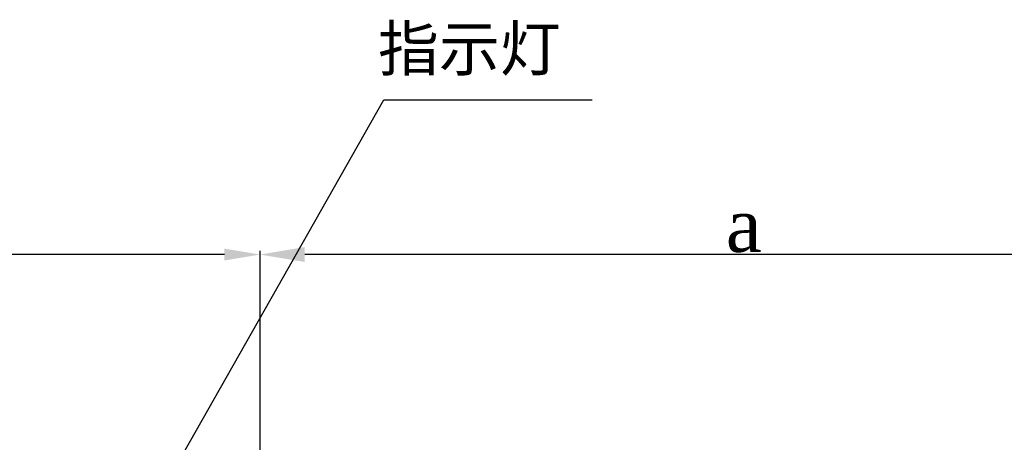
# Model space of a CAD drawing. Header units: millimetres. Extents: x 7590 to 10884, y -1862 to 419.
# Tile 21 of 83: x 8333 to 8664, y -1316 to -1174. Entities that reach past the tile are written whole.
import ezdxf

# ---------------------------------------------------------------- set-up
doc = ezdxf.new("R2010")
doc.units = ezdxf.units.MM
doc.header["$PDSIZE"] = -1
doc.styles.get("Standard").update_dxf_attribs({"font": 'times.ttf'})
doc.dimstyles.new('ISO-25', dxfattribs={"dimtxt": 18, "dimasz": 15, "dimexe": 1.25, "dimexo": 0.625, "dimtad": 1, "dimtoh": 1, "dimtxsty": 'Standard', "dimcen": 2.5, "dimadec": 0, "dimazin": 0, "dimtfac": 1, "dimtmove": 0, "dimatfit": 3, "dimfxl": 1, "dimarcsym": 0})

# ---------------------------------------------------------------- blocks, each defined once
blk = doc.blocks.new('*D112')
at = {"color": 0, "lineweight": -2}
for p, q in [((8414.14, -1360.86), (8414.14, -1251.3)), ((8724.14, -1252.55), (8429.14, -1252.55)), ((8739.14, -1358.19), (8739.14, -1251.3))]:
    blk.add_line(p, q, dxfattribs=at)
at = {"color": 0}
for points in [[(8429.14, -1250.05), (8429.14, -1255.05), (8414.14, -1252.55)], [(8724.14, -1255.05), (8724.14, -1250.05), (8739.14, -1252.55)]]:
    blk.add_solid(points, dxfattribs=at)
at = {"layer": 'Defpoints', "color": 0}
for p in [(8414.14, -1252.55), (8739.14, -1358.82), (8414.14, -1361.49)]:
    blk.add_point(p, dxfattribs=at)
at = {"color": 0, "insert": (8576.64, -1242.8), "char_height": 18, "attachment_point": 5}
blk.add_mtext('a', dxfattribs=at)
blk = doc.blocks.new('*D113')
at = {"color": 0, "lineweight": -2}
for p, q in [((8139.14, -1388.86), (8139.14, -1251.3)), ((8402.14, -1252.55), (8151.14, -1252.55)), ((8414.14, -1360.86), (8414.14, -1251.3))]:
    blk.add_line(p, q, dxfattribs=at)
at = {"color": 0}
for points in [[(8151.14, -1250.55), (8151.14, -1254.55), (8139.14, -1252.55)], [(8402.14, -1254.55), (8402.14, -1250.55), (8414.14, -1252.55)]]:
    blk.add_solid(points, dxfattribs=at)
at = {"layer": 'Defpoints', "color": 0}
for p in [(8139.14, -1252.55), (8414.14, -1361.49), (8139.14, -1389.49)]:
    blk.add_point(p, dxfattribs=at)
at = {"color": 0, "insert": (8276.64, -1244.27), "char_height": 15, "attachment_point": 5}
blk.add_mtext('275', dxfattribs=at)

msp = doc.modelspace()

# ---------------------------------------------------------------- linework, layer by layer
for p, q in [((8348.459, -1389.767), (8455.711, -1200.527)), ((8455.711, -1200.527), (8525.726, -1200.527))]:
    msp.add_line(p, q)

# ---------------------------------------------------------------- texts
at = {"insert": (8453.736, -1175.788), "char_height": 15, "width": 110.36402, "attachment_point": 1}
msp.add_mtext('{\\f宋体|b0|i0|c134|p2;指示灯}', dxfattribs=at)

# ---------------------------------------------------------------- dimensions: what is measured, and where the dimension line sits
dim = msp.add_linear_dim(base=(8414.142, -1252.546), p1=(8739.142, -1358.82), p2=(8414.142, -1361.486), angle=180, text='a', dimstyle='ISO-25', override={"dimtxsty": 'Standard'})
dim.commit()
dim.dimension.update_dxf_attribs({"geometry": '*D112', "text_midpoint": (8576.642, -1242.798)})
dim = msp.add_linear_dim(base=(8139.142, -1252.546), p1=(8414.142, -1361.486), p2=(8139.142, -1389.486), angle=180, dimstyle='ISO-25', override={"dimtxt": 15, "dimasz": 12})
dim.commit()
dim.dimension.update_dxf_attribs({"geometry": '*D113', "text_midpoint": (8276.642, -1244.27)})

doc.saveas('drawing.dxf')
